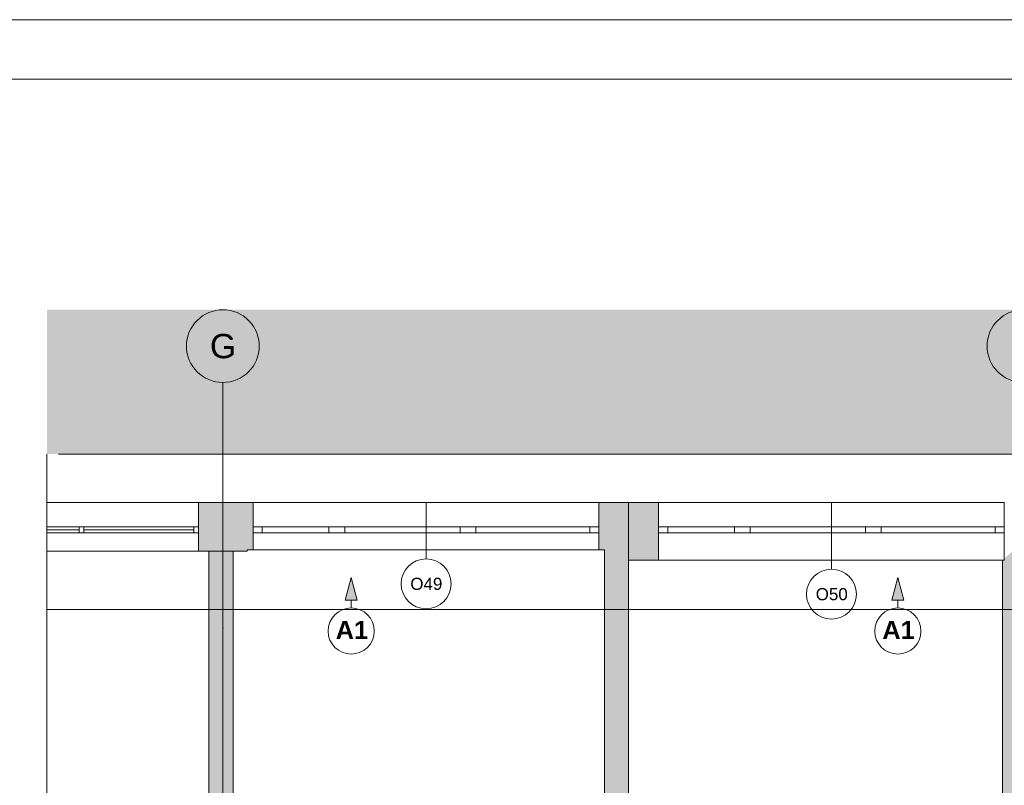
# Paper-space layout 'A-54 WYKOŃCZENIA ŚCIAN - PIĘTRO 9' of a CAD drawing. Header units: millimetres. Extents: x 0 to 420, y 0 to 297.
# Tile 12 of 12: x 289 to 370, y 234 to 297. Entities that reach past the tile are written whole.
import ezdxf
from ezdxf.xclip import XClip

# ---------------------------------------------------------------- set-up
doc = ezdxf.new("R2010")
doc.units = ezdxf.units.MM
doc.header["$MEASUREMENT"] = 0
doc.header["$XCLIPFRAME"] = 0
doc.linetypes.add('DASHDOTX2', pattern=[1000, 500, -250, 0, -250])
doc.linetypes.add('PRZERYWANA_DU_A', pattern=[550, 350.0000000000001, -199.9999999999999])
for name, color, linetype, lineweight in [('0_Nr_pióra__2', 8, 'Continuous', 13), ('A__OKŁADZINY ŚCIAN_Nr_pióra__1', 7, 'Continuous', 20), ('A_Arkusz_Nr_pióra__1', 7, 'Continuous', 20), ('A_ściany_Nr_pióra__1', 7, 'Continuous', 20), ('Okna Archicada_Nr_pióra__3', 252, 'Continuous', 13), ('Znaczniki okien Archicada_Nr_pióra__3', 252, 'Continuous', 13)]:
    doc.layers.add(name, color=color, linetype=linetype, lineweight=lineweight)
for name, color, linetype in [('A__OKŁADZINY ŚCIAN', 7, 'Continuous'), ('A_podrys', 7, 'Continuous'), ('A_ściany', 7, 'Continuous')]:
    doc.layers.add(name, color=color, linetype=linetype)
for name, color, linetype, lineweight, true_color in [('A_osie_Nr_pióra__16', 7, 'Continuous', 5, 0x0f0f0f), ('A_osie_Nr_pióra__76', 7, 'Continuous', 5, 0x2d2d2d), ('A_ściany_Nr_pióra__19', 7, 'Continuous', 5, 0x191919), ('Okna Archicada_Nr_pióra__19', 7, 'Continuous', 5, 0x191919)]:
    doc.layers.add(name, color=color, linetype=linetype, lineweight=lineweight, true_color=true_color)
doc.styles.add('STYL_AUTOMATYCZNY_1', font='arial.ttf')
doc.styles.add('STYL_AUTOMATYCZNY_3', font='arial.ttf')

# ---------------------------------------------------------------- blocks, each defined once
blk = doc.blocks.new('Rysunek_2_2', base_point=(-1733.239513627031, -281.6927895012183))
at = {"linetype": 'Continuous', "lineweight": 0, "true_color": 0x484848}
blk.add_hatch(color=251, dxfattribs=at).paths.add_polyline_path([(406.6255992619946, 273.0910973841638), (291.5603873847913, 273.0910973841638), (291.5603873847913, 261.192043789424), (387.6255948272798, 261.192043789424), (387.6255948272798, 102.3820475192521), (291.5603873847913, 102.3820475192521), (291.5603873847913, 97.38204360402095), (406.6255992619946, 97.38204360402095)])
at = {"layer": 'A__OKŁADZINY ŚCIAN', "linetype": 'Continuous', "lineweight": 0, "true_color": 0x000000}
for points in [[(316.640964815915, 251.0032331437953), (316.1409648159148, 249.1372081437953), (317.1409648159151, 249.1372081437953)], [(361.7026132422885, 251.0032331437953), (361.2026132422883, 249.1372081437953), (362.2026132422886, 249.1372081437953)]]:
    blk.add_hatch(color=18, dxfattribs=at).paths.add_polyline_path(points)
at = {"layer": 'A_ściany', "linetype": 'Continuous', "lineweight": 0, "true_color": 0x000000}
for points in [[(304.0575953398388, 257.1920445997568), (304.0575953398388, 253.1920445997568), (308.0575953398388, 253.1920445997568), (308.0575953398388, 257.1920445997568)], [(308.0575953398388, 253.2920445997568), (308.5575954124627, 253.2920445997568), (308.5575954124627, 257.1920446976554), (308.0575953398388, 257.1920446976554)], [(337.0575953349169, 257.1920446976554), (337.0575953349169, 253.2920445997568), (337.5075173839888, 253.2920445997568), (339.5025176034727, 257.1920446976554)], [(339.5025176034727, 190.1720445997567), (339.5025176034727, 257.1920445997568), (337.5075176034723, 253.2920445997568), (337.5075176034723, 190.1720445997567)], [(339.5032442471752, 257.192044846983), (339.5032442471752, 252.4420445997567), (341.9755956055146, 252.4420445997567), (341.9755956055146, 257.192044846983)], [(370.3255953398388, 252.4420445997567), (370.3255953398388, 188.6720445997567), (375.6255953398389, 188.6720445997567), (375.6255953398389, 257.1920445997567)], [(306.8982372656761, 190.1720445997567), (306.8982372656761, 253.1920445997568), (304.9032372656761, 253.1920445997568), (304.9032372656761, 190.1720445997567)]]:
    blk.add_hatch(color=18, dxfattribs=at).paths.add_polyline_path(points)
at = {"layer": '0_Nr_pióra__2', "color": 8, "linetype": 'PRZERYWANA_DU_A', "lineweight": 13, "flags": 128}
for points in [[(291.5603851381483, 261.1920445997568), (291.5603851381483, 102.3820445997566)], [(291.5603851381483, 102.3820445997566), (387.6255953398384, 102.3820445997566), (387.6255953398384, 261.1920445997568), (291.5603851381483, 261.1920445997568)]]:
    blk.add_lwpolyline(points, dxfattribs=at)
at = {"layer": 'A__OKŁADZINY ŚCIAN_Nr_pióra__1', "color": 7, "linetype": 'Continuous', "lineweight": 20}
for p, q in [((316.6409647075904, 251.0032323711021), (316.1409638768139, 249.1372086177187)), ((316.6409647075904, 251.0032323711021), (317.1409655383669, 249.1372086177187)), ((361.702613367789, 251.0032323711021), (361.2026125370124, 249.1372086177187)), ((361.702613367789, 251.0032323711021), (362.2026141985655, 249.1372086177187)), ((317.1409655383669, 249.1372086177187), (316.1409638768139, 249.1372086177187)), ((316.6409647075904, 248.5032334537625), (316.6409647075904, 249.1372086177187)), ((362.2026141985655, 249.1372086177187), (361.2026125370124, 249.1372086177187)), ((361.702613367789, 248.5032334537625), (361.702613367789, 249.1372086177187))]:
    blk.add_line(p, q, dxfattribs=at)
for centre in [(316.640964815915, 246.60040457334), (361.7026132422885, 246.60040457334)]:
    blk.add_circle(centre, 1.902828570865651, dxfattribs=at)
at = {"layer": 'A_osie_Nr_pióra__16', "color": 250, "linetype": 'DASHDOTX2', "lineweight": 5, "true_color": 0x0f0f0f}
for p, q in [((306.057595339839, 246.8400210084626), (306.0575945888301, 267.0911019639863)), ((380.3745165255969, 248.3820459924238), (291.5603853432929, 248.3820459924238)), ((306.0575968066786, 246.8400222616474), (306.0575968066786, 97.38204531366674))]:
    blk.add_line(p, q, dxfattribs=at)
blk.add_point((306.057595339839, 246.8400210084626), dxfattribs=at)
blk.add_point((306.057595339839, 246.8400210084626), dxfattribs=at)
at = {"layer": 'A_osie_Nr_pióra__76', "color": 250, "linetype": 'Continuous', "lineweight": 5, "true_color": 0x2d2d2d}
for centre in [(306.057595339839, 270.0911014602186), (372.0575953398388, 270.0911014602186)]:
    blk.add_circle(centre, 3, dxfattribs=at)
at = {"layer": 'A_ściany_Nr_pióra__1', "color": 7, "linetype": 'Continuous', "lineweight": 20}
for p, q in [((304.057596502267, 253.1920444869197), (304.057596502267, 257.1920458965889)), ((308.5575961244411, 257.1920458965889), (308.5575961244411, 255.1920451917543)), ((337.0575963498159, 257.1920458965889), (337.0575963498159, 255.1920451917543)), ((341.9755951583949, 257.1920458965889), (341.9755951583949, 255.1920451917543)), ((370.4755953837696, 257.1920458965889), (370.4755953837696, 255.1920451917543)), ((308.5575961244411, 255.1920451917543), (308.5575961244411, 254.6920443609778)), ((337.0575963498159, 255.1920451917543), (337.0575963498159, 254.6920443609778)), ((341.9755951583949, 255.1920451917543), (341.9755951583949, 254.6920443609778)), ((370.4755953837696, 255.1920451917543), (370.4755953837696, 254.6920443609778)), ((308.5575961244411, 254.6920443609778), (308.5575961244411, 253.2920441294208)), ((337.0575963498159, 254.6920443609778), (337.0575963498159, 253.2920441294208)), ((341.9755951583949, 254.6920443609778), (341.9755951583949, 252.4420458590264)), ((370.4755953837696, 254.6920443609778), (370.4755953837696, 252.4420458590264))]:
    blk.add_line(p, q, dxfattribs=at)
at = {"layer": 'A_ściany_Nr_pióra__1', "color": 7, "linetype": 'Continuous', "lineweight": 20, "flags": 128}
for points in [[(308.0575953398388, 257.1920445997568), (304.0575953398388, 257.1920445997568)], [(308.5575954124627, 257.1920445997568), (308.0575953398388, 257.1920445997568)], [(339.5025176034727, 257.1920445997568), (337.0575953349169, 257.1920445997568)], [(339.5025176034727, 190.1720445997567), (339.5025176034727, 257.1920445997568)], [(341.9755956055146, 257.1920445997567), (339.5032442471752, 257.1920445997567)], [(339.5032442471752, 257.1920445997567), (339.5032442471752, 252.4420445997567)], [(308.0575953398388, 253.1920445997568), (308.0575953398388, 253.2920445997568)], [(308.0575953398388, 253.2920445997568), (308.5575951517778, 253.2920445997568)], [(337.0575954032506, 253.2920445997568), (337.5075176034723, 253.2920445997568)], [(337.5075176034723, 253.2920445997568), (337.5075176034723, 215.6455175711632)], [(304.0575953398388, 253.1920445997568), (308.0575953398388, 253.1920445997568)], [(306.8982372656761, 253.1920445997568), (304.9032372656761, 253.1920445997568)], [(304.9032372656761, 253.1920445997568), (304.9032372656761, 190.1720445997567)], [(306.8982372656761, 215.6455175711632), (306.8982372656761, 253.1920445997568)], [(339.5032442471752, 252.4420445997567), (341.9755951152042, 252.4420445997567)], [(370.3255953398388, 252.4420445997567), (370.3255953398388, 190.1720445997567)]]:
    blk.add_lwpolyline(points, dxfattribs=at)
at = {"layer": 'A_ściany_Nr_pióra__19', "color": 250, "linetype": 'Continuous', "lineweight": 5, "true_color": 0x191919}
for p, q in [((304.0575941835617, 257.1920458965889), (291.5603854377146, 257.1920458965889)), ((291.5603854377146, 253.1920444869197), (304.0575941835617, 253.1920444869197))]:
    blk.add_line(p, q, dxfattribs=at)
at = {"layer": 'Okna Archicada_Nr_pióra__19', "color": 250, "linetype": 'Continuous', "lineweight": 5, "true_color": 0x191919}
for p, q in [((294.2109293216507, 254.9420447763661), (291.5603850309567, 254.9420447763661)), ((291.5603854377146, 255.1920451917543), (304.0575941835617, 255.1920451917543)), ((294.2109294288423, 255.1920451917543), (294.2109294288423, 254.6920443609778)), ((294.6109279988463, 255.1920451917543), (294.6109279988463, 254.6920443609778)), ((303.6575953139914, 254.9420447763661), (294.6109279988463, 254.9420447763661)), ((303.6575953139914, 255.1920451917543), (303.6575953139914, 254.6920443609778)), ((304.0575941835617, 255.1920451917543), (304.057596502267, 254.6920443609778)), ((304.0575941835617, 254.6920443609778), (291.5603854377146, 254.6920443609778))]:
    blk.add_line(p, q, dxfattribs=at)
at = {"layer": 'Okna Archicada_Nr_pióra__3', "color": 252, "linetype": 'Continuous', "lineweight": 13}
for p, q in [((308.5575961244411, 257.1920458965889), (337.0575963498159, 257.1920458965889)), ((308.5575961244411, 257.1920458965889), (308.5575961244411, 255.1920451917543)), ((337.0575963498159, 257.1920458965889), (337.0575963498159, 255.1920451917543)), ((341.9755951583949, 257.1920458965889), (370.4755953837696, 257.1920458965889)), ((341.9755951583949, 257.1920458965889), (341.9755951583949, 255.1920451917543)), ((370.4755953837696, 257.1920458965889), (370.4755953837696, 255.1920451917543)), ((308.5575961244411, 255.1920451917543), (309.3075947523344, 255.1920451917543)), ((308.5575961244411, 255.1920451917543), (308.5575961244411, 254.6920443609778)), ((308.5575961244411, 255.1920451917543), (308.5575961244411, 254.6920443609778)), ((309.3075947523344, 255.1920451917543), (309.3075947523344, 254.6920443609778)), ((309.3075947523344, 255.1920451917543), (314.8075960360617, 255.1920451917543)), ((314.8075960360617, 254.6920443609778), (314.8075960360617, 255.1920451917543)), ((314.8075960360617, 255.1920451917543), (315.4575950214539, 255.1920451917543)), ((315.4575950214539, 255.1920451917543), (316.1075966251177, 255.1920451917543)), ((316.1075966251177, 255.1920451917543), (316.1075966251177, 254.6920443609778)), ((316.1075966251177, 255.1920451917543), (325.6075940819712, 255.1920451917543)), ((325.6075940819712, 254.6920443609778), (325.6075940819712, 255.1920451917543)), ((325.6075940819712, 255.1920451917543), (326.2575956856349, 255.1920451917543)), ((326.2575956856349, 255.1920451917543), (326.9075946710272, 255.1920451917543)), ((326.9075946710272, 255.1920451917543), (326.9075946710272, 254.6920443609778)), ((326.9075946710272, 255.1920451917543), (336.3075951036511, 255.1920451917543)), ((336.3075951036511, 254.6920443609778), (336.3075951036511, 255.1920451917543)), ((336.3075951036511, 255.1920451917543), (337.0575963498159, 255.1920451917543)), ((337.0575963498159, 255.1920451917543), (337.0575963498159, 254.6920443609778)), ((337.0575963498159, 255.1920451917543), (337.0575963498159, 254.6920443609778)), ((341.9755951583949, 255.1920451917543), (342.7255964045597, 255.1920451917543)), ((341.9755951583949, 255.1920451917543), (341.9755951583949, 254.6920443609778)), ((341.9755951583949, 255.1920451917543), (341.9755951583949, 254.6920443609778)), ((342.7255964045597, 255.1920451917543), (342.7255964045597, 254.6920443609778)), ((342.7255964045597, 255.1920451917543), (348.2255950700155, 255.1920451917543)), ((348.2255950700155, 254.6920443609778), (348.2255950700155, 255.1920451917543)), ((348.2255950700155, 255.1920451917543), (348.8755940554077, 255.1920451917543)), ((348.8755940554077, 255.1920451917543), (349.5255956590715, 255.1920451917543)), ((349.5255956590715, 255.1920451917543), (349.5255956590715, 254.6920443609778)), ((349.5255956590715, 255.1920451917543), (359.0255957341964, 255.1920451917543)), ((359.0255957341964, 254.6920443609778), (359.0255957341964, 255.1920451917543)), ((359.0255957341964, 255.1920451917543), (359.6755947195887, 255.1920451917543)), ((359.6755947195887, 255.1920451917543), (360.3255963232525, 255.1920451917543)), ((360.3255963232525, 255.1920451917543), (360.3255963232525, 254.6920443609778)), ((360.3255963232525, 255.1920451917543), (369.7255941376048, 255.1920451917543)), ((369.7255941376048, 254.6920443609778), (369.7255941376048, 255.1920451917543)), ((369.7255941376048, 255.1920451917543), (370.4755953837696, 255.1920451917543)), ((370.4755953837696, 255.1920451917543), (370.4755953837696, 254.6920443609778)), ((370.4755953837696, 255.1920451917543), (370.4755953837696, 254.6920443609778)), ((309.3075947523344, 254.6920443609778), (308.5575961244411, 254.6920443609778)), ((308.5575961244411, 254.6920443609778), (308.5575961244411, 253.2920441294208)), ((314.8075960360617, 254.6920443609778), (309.3075947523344, 254.6920443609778)), ((315.4575950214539, 254.6920443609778), (314.8075960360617, 254.6920443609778)), ((316.1075966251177, 254.6920443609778), (315.4575950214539, 254.6920443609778)), ((325.6075940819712, 254.6920443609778), (316.1075966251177, 254.6920443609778)), ((326.2575956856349, 254.6920443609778), (325.6075940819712, 254.6920443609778)), ((326.9075946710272, 254.6920443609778), (326.2575956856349, 254.6920443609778)), ((336.3075951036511, 254.6920443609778), (326.9075946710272, 254.6920443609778)), ((337.0575963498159, 254.6920443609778), (336.3075951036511, 254.6920443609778)), ((337.0575963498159, 254.6920443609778), (337.0575963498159, 253.2920441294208)), ((342.7255964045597, 254.6920443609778), (341.9755951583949, 254.6920443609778)), ((341.9755951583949, 254.6920443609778), (341.9755951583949, 252.4420458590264)), ((348.2255950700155, 254.6920443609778), (342.7255964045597, 254.6920443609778)), ((348.8755940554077, 254.6920443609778), (348.2255950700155, 254.6920443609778)), ((349.5255956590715, 254.6920443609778), (348.8755940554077, 254.6920443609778)), ((359.0255957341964, 254.6920443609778), (349.5255956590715, 254.6920443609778)), ((359.6755947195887, 254.6920443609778), (359.0255957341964, 254.6920443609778)), ((360.3255963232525, 254.6920443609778), (359.6755947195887, 254.6920443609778)), ((369.7255941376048, 254.6920443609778), (360.3255963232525, 254.6920443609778)), ((370.4755953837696, 254.6920443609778), (369.7255941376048, 254.6920443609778)), ((370.4755953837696, 254.6920443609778), (370.4755953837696, 252.4420458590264)), ((308.5575961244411, 253.2920441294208), (337.0575963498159, 253.2920441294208)), ((341.9755951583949, 252.4420458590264), (370.4755953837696, 252.4420458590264))]:
    blk.add_line(p, q, dxfattribs=at)
at = {"layer": 'Znaczniki okien Archicada_Nr_pióra__3', "color": 252, "linetype": 'Continuous', "lineweight": 13}
for p, q in [((322.8075962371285, 252.5503454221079), (322.8075962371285, 257.1920458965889)), ((356.2255952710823, 251.7003471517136), (356.2255952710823, 257.1920458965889))]:
    blk.add_line(p, q, dxfattribs=at)
for centre, start, end in [((322.8075953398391, 250.4921964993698), 0, 180), ((356.2255953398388, 249.6421964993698), 0, 180), ((322.8075953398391, 250.4921964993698), 180, 0), ((356.2255953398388, 249.6421964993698), 180, 0)]:
    blk.add_arc(centre, 2.05815, start, end, dxfattribs=at)
at = {"layer": 'A__OKŁADZINY ŚCIAN_Nr_pióra__1', "color": 7, "linetype": 'Continuous', "lineweight": 20, "char_height": 1.5, "attachment_point": 4, "style": 'STYL_AUTOMATYCZNY_3'}
for insert in [(315.3586748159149, 246.6861223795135), (360.4203232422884, 246.6861223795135)]:
    blk.add_mtext('\\A1;{\\pql;\\fArial|b1|i0|c238|p0;\\W1.000000;A1}', dxfattribs=dict(at, insert=insert))
at = {"layer": 'A_osie_Nr_pióra__76', "color": 250, "linetype": 'Continuous', "lineweight": 5, "true_color": 0x2d2d2d, "insert": (304.9908503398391, 271.0911014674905), "char_height": 2, "attachment_point": 1, "style": 'STYL_AUTOMATYCZNY_1'}
blk.add_mtext('\\A1;{\\pql;\\pt0;\\fArial|b0|i0|c238|p0;\\W1.000000;G}', dxfattribs=at)
at = {"layer": 'Znaczniki okien Archicada_Nr_pióra__3', "color": 252, "linetype": 'Continuous', "lineweight": 13, "char_height": 1, "attachment_point": 7, "style": 'STYL_AUTOMATYCZNY_1'}
for s, insert in [('\\A1;{\\pql;\\pt1;\\fArial|b0|i0|c238|p0;\\W1.000000;O49}', (321.5115003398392, 249.9754568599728)), ('\\A1;{\\pql;\\pt1;\\fArial|b0|i0|c238|p0;\\W1.000000;O50}', (354.929500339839, 249.1254568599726))]:
    blk.add_mtext(s, dxfattribs=dict(at, insert=insert))

psp = doc.layouts.new('A-54 WYKOŃCZENIA ŚCIAN - PIĘTRO 9')

# ---------------------------------------------------------------- linework, layer by layer
at = {"layer": 'A_Arkusz_Nr_pióra__1', "color": 7, "linetype": 'Continuous', "lineweight": 20}
psp.add_line((415.1000000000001, 292.1), (29.90003742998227, 292.1), dxfattribs=at)
at = {"layer": 'A_Arkusz_Nr_pióra__1', "color": 7, "linetype": 'Continuous', "lineweight": 20, "flags": 128}
psp.add_lwpolyline([(0, 297), (420, 297), (420, 3.320364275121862e-14), (2.775557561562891e-14, 3.320364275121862e-14)], close=True, dxfattribs=at)

# ---------------------------------------------------------------- block references
at = {"layer": 'A_podrys', "color": 37, "linetype": 'Continuous', "lineweight": 5, "true_color": 0x656532}
ref = psp.add_blockref('Rysunek_2_2', (-1733.239513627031, -281.6927895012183), dxfattribs=at)
XClip(ref).set_block_clipping_path([(291.5603851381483, 97.38204459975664), (406.6255953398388, 273.0911014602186)])

doc.saveas('drawing.dxf')
